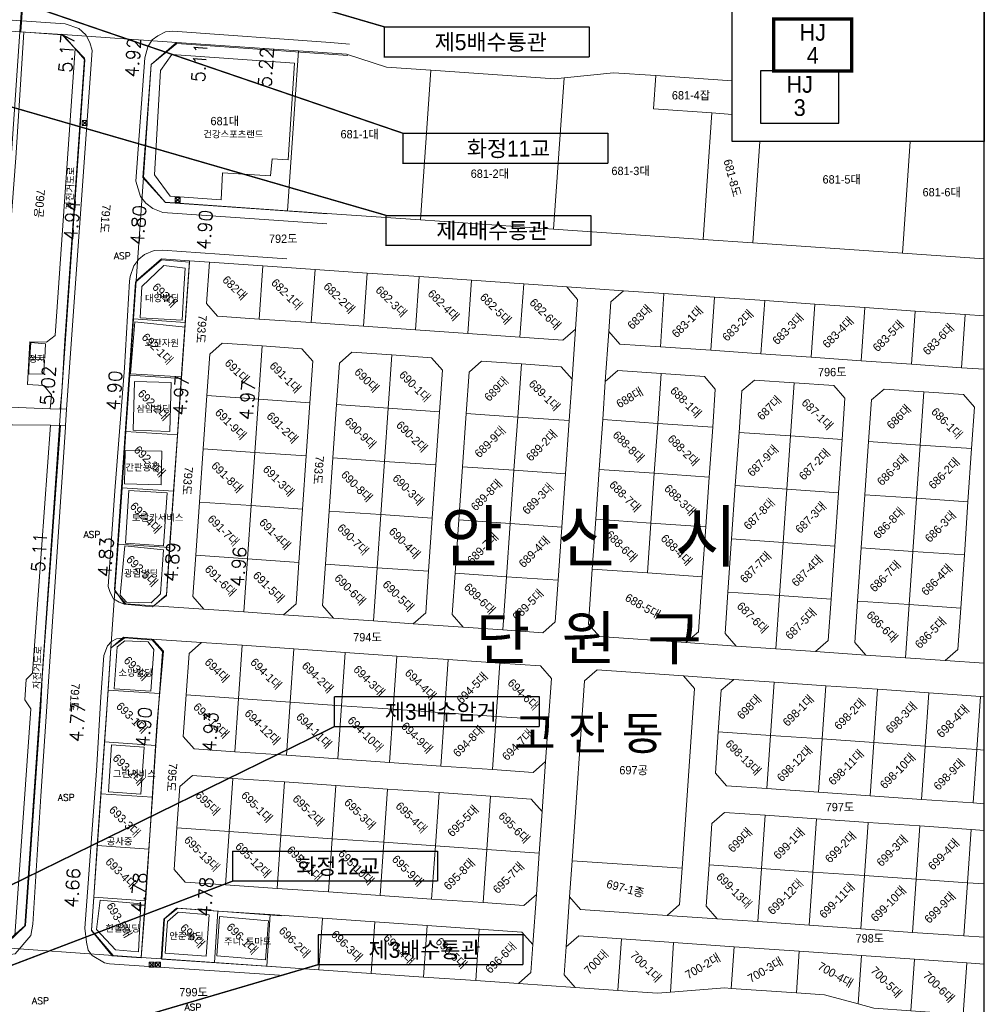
# Model space of a CAD drawing. Header units: metres. Extents: x 183400 to 184400, y 422200 to 427800.
# Tile 50 of 221: x 184110 to 184400, y 423451 to 423746. Entities that reach past the tile are written whole.
import ezdxf
from ezdxf.enums import TextEntityAlignment as Align

# ---------------------------------------------------------------- set-up
doc = ezdxf.new("R2010")
doc.units = ezdxf.units.M
for name, color, linetype in [('BB', 7, 'Continuous'), ('구조물명칭_작업', 5, 'Continuous'), ('도면리-t', 252, 'Continuous'), ('일람표', 7, 'Continuous'), ('횡단타점', 11, 'Continuous')]:
    doc.layers.add(name, color=color, linetype=linetype)
for name, color, linetype, lineweight in [('지번', 252, 'Continuous', 5), ('지적', 252, 'Continuous', 5), ('현황도', 7, 'Continuous', 5), ('현황선', 7, 'Continuous', 5)]:
    doc.layers.add(name, color=color, linetype=linetype, lineweight=lineweight)
doc.layers.get('BB').off()
doc.styles.add('CGS', font='Dotum.ttf')
doc.styles.add('GHS', font='ROMANS', dxfattribs={"bigfont": 'GHS'})
doc.styles.add('gwang', font='romans.shx', dxfattribs={"bigfont": ' WHGTXT.SHX'})
doc.styles.add('UPM', font='Gulim.ttf')
doc.styles.add('돋움', font='Dotum.ttf')
doc.styles.add('평면도1(프)$0$굴림', font='Gulim.ttf')

# ---------------------------------------------------------------- blocks, each defined once
blk = doc.blocks.new('BB')
at = {"layer": '현황선'}
for points in [[(-0.75, 0.75), (-0.75, -0.75), (0.75, -0.75), (0.75, 0.75), (-0.75, 0.75), (0.75, -0.75)], [(-0.75, -0.75), (0.75, 0.75)]]:
    blk.add_lwpolyline(points, dxfattribs=at)
at = {"layer": '현황선', "style": 'GHS'}
blk.add_text('분 전 함', height=0.228, dxfattribs=at).set_placement((-0.62, -0.13))

msp = doc.modelspace()

# ---------------------------------------------------------------- linework, layer by layer
at = {"layer": '구조물명칭_작업', "ltscale": 20, "const_width": 0.4}
for points in [[(184219.94, 423744.18), (184109.62, 423776.4)], [(184225.55, 423712.26), (184111.39, 423751.25)], [(184220.43, 423687.65), (184106.1, 423720.72)], [(184204.96, 423534.31), (184089.31, 423477.67)], [(184174.4, 423487.96), (184090.93, 423456.18)], [(184200.08, 423462.92), (184084.69, 423429.03)]]:
    msp.add_lwpolyline(points, dxfattribs=at)
at = {"layer": '구조물명칭_작업', "linetype": 'Continuous'}
for points in [[(184281.41, 423735.18, 0.4, 0.4, 0), (184219.94, 423735.18, 0.4, 0.4, 0), (184219.94, 423744.18, 0, 0, 0)], [(184287.02, 423703.26, 0.4, 0.4, 0), (184225.55, 423703.26, 0.4, 0.4, 0), (184225.55, 423712.26, 0, 0, 0)], [(184281.9, 423678.65, 0.4, 0.4, 0), (184220.43, 423678.65, 0.4, 0.4, 0), (184220.43, 423687.65, 0, 0, 0)], [(184266.43, 423534.31, 0.4, 0.4, 0), (184204.96, 423534.31, 0.4, 0.4, 0), (184204.96, 423543.31, 0, 0, 0)], [(184235.87, 423487.96, 0.4, 0.4, 0), (184174.4, 423487.96, 0.4, 0.4, 0), (184174.4, 423496.96, 0, 0, 0)], [(184261.54, 423462.92, 0.4, 0.4, 0), (184200.08, 423462.92, 0.4, 0.4, 0), (184200.08, 423471.92, 0, 0, 0)]]:
    msp.add_lwpolyline(points, format="xyseb", dxfattribs=at)
for points in [[(184219.94, 423744.18), (184281.41, 423744.18), (184281.41, 423735.18)], [(184225.55, 423712.26), (184287.02, 423712.26), (184287.02, 423703.26)], [(184220.43, 423687.65), (184281.9, 423687.65), (184281.9, 423678.65)], [(184204.96, 423543.31), (184266.43, 423543.31), (184266.43, 423534.31)], [(184174.4, 423496.96), (184235.87, 423496.96), (184235.87, 423487.96)], [(184200.08, 423471.92), (184261.54, 423471.92), (184261.54, 423462.92)]]:
    msp.add_lwpolyline(points, dxfattribs=at)
at = {"layer": '일람표'}
for points in [[(183800, 423400), (184400, 423400), (184400, 423800), (183800, 423800)], [(184400, 423709.79), (184324.37, 423709.79), (184324.37, 423800), (184400, 423800)]]:
    msp.add_lwpolyline(points, close=True, dxfattribs=at)
at = {"layer": '일람표', "linetype": 'Continuous', "const_width": 1, "flags": 128}
msp.add_lwpolyline([(184336.78, 423730.96), (184360.22, 423730.96), (184360.22, 423746.59), (184336.78, 423746.59)], close=True, dxfattribs=at)
at = {"layer": '일람표', "linetype": 'Continuous', "flags": 128}
msp.add_lwpolyline([(184332.87, 423715.34), (184356.31, 423715.34), (184356.31, 423730.96), (184332.87, 423730.96)], close=True, dxfattribs=at)
at = {"layer": '지적', "linetype": 'Continuous'}
for points in [[(184094.22, 423868.64), (184030.49, 422946.88), (184055.43, 422945.15), (184089.9, 423443.97), (184091.63, 423468.92), (184110.57, 423742.74), (184112.64, 423772.67), (184119.18, 423867.3), (184094.22, 423868.64)], [(184140.65, 423773.74), (184121.13, 423772.08), (184112.64, 423772.67), (184110.57, 423742.74), (184123.46, 423741.86), (184157.52, 423739.5), (184194.21, 423736.96), (184208.52, 423735.97), (184220.56, 423732.13), (184233.91, 423731.21), (184271.09, 423728.64), (184273.85, 423728.92), (184288.66, 423730.43), (184301.41, 423729.55), (184324.37, 423727.96)], [(184110.57, 423742.74), (184091.63, 423468.92), (184104.51, 423468.02), (184112.06, 423474.59), (184130.03, 423734.31), (184123.46, 423741.86), (184110.57, 423742.74)], [(184123.46, 423741.86), (184130.03, 423734.31), (184112.06, 423474.59), (184104.51, 423468.02), (184138.56, 423465.66), (184132, 423473.2), (184132.69, 423483.1), (184133.76, 423498.64), (184134.84, 423514.19), (184135.91, 423529.73), (184136.99, 423545.27), (184137.86, 423557.88), (184139.04, 423574.91), (184140.02, 423589.07), (184141.19, 423605.96), (184142.35, 423622.85), (184143.52, 423639.74), (184144.69, 423656.63), (184145.48, 423668.06), (184147.63, 423699.12), (184149.97, 423732.93), (184157.52, 423739.5), (184123.46, 423741.86)], [(184157.52, 423739.5), (184149.97, 423732.93), (184147.63, 423699.12), (184154.19, 423691.58), (184190.89, 423689.04), (184194.21, 423736.96), (184157.52, 423739.5)], [(184194.21, 423736.96), (184190.89, 423689.04), (184230.8, 423686.27), (184233.91, 423731.21), (184220.56, 423732.13), (184208.52, 423735.97), (184194.21, 423736.96)], [(184233.91, 423731.21), (184230.8, 423686.27), (184270.7, 423683.51), (184273.85, 423728.92), (184271.09, 423728.64), (184233.91, 423731.21)], [(184288.66, 423730.43), (184273.85, 423728.92), (184270.7, 423683.51), (184315.58, 423680.4), (184318.2, 423718.36), (184300.74, 423719.57), (184301.41, 423729.55), (184288.66, 423730.43)], [(184301.41, 423729.55), (184300.74, 423719.57), (184318.2, 423718.36), (184324.37, 423717.93)], [(184324.37, 423727.96), (184301.41, 423729.55)], [(184318.2, 423718.36), (184315.58, 423680.4), (184330.55, 423679.37), (184332.65, 423709.79)], [(184324.37, 423717.93), (184318.2, 423718.36)], [(184332.65, 423709.79), (184330.55, 423679.37), (184375.44, 423676.26), (184377.77, 423709.79)], [(184377.77, 423709.79), (184375.44, 423676.26), (184400, 423674.56)], [(184147.63, 423699.12), (184145.48, 423668.06), (184153.02, 423674.63), (184161.43, 423674.05), (184167.42, 423673.63), (184183.42, 423672.52), (184199.14, 423671.43), (184214.75, 423670.35), (184230.41, 423669.27), (184246.08, 423668.18), (184261.75, 423667.09), (184274.65, 423666.2), (184291.68, 423665.02), (184303.79, 423664.18), (184319.03, 423663.12), (184334.08, 423662.08), (184349.13, 423661.04), (184364.18, 423660), (184379.24, 423658.95), (184394.29, 423657.91), (184400, 423657.52)], [(184400, 423674.56), (184375.44, 423676.26), (184330.55, 423679.37), (184315.58, 423680.4), (184270.7, 423683.51), (184230.8, 423686.27), (184190.89, 423689.04), (184154.19, 423691.58), (184147.63, 423699.12)], [(184153.02, 423674.63), (184145.48, 423668.06), (184144.69, 423656.63), (184160.15, 423655.56), (184161.43, 423674.05), (184153.02, 423674.63)], [(184161.43, 423674.05), (184160.15, 423655.56), (184158.98, 423638.67), (184157.82, 423621.78), (184156.65, 423604.89), (184155.48, 423588), (184154.5, 423573.84), (184150.73, 423570.56), (184165.76, 423569.52), (184162.48, 423573.29), (184163.34, 423585.71), (184164.45, 423601.67), (184165.55, 423617.63), (184166.66, 423633.59), (184167.52, 423646.02), (184171.29, 423649.3), (184183.23, 423648.48), (184195.18, 423647.65), (184198.46, 423643.88), (184197.6, 423631.45), (184196.5, 423615.49), (184195.4, 423599.53), (184194.29, 423583.57), (184193.43, 423571.14), (184189.66, 423567.86), (184204.69, 423566.82), (184201.41, 423570.59), (184202.27, 423583.02), (184203.37, 423598.97), (184204.48, 423614.92), (184205.58, 423630.89), (184206.44, 423643.33), (184210.21, 423646.61), (184222.14, 423645.79), (184234.08, 423644.96), (184237.36, 423641.19), (184236.5, 423628.76), (184235.4, 423612.8), (184234.3, 423596.85), (184233.2, 423580.88), (184232.34, 423568.45), (184228.57, 423565.17), (184243.6, 423564.13), (184240.32, 423567.9), (184241.18, 423580.32), (184242.28, 423596.29), (184243.38, 423612.25), (184244.48, 423628.21), (184245.34, 423640.64), (184249.11, 423643.92), (184261.05, 423643.09), (184272.99, 423642.26), (184276.27, 423638.49), (184277.31, 423653.52), (184273.54, 423650.24), (184260.64, 423651.13), (184244.97, 423652.22), (184229.31, 423653.3), (184213.64, 423654.39), (184197.98, 423655.47), (184182.32, 423656.56), (184169.84, 423657.42), (184166.55, 423661.19), (184167.42, 423673.63), (184161.43, 423674.05)], [(184167.42, 423673.63), (184166.55, 423661.19), (184169.84, 423657.42), (184182.32, 423656.56), (184183.42, 423672.52), (184167.42, 423673.63)], [(184183.42, 423672.52), (184182.32, 423656.56), (184197.98, 423655.47), (184199.14, 423671.43), (184183.42, 423672.52)], [(184199.14, 423671.43), (184197.98, 423655.47), (184213.64, 423654.39), (184214.75, 423670.35), (184199.14, 423671.43)], [(184214.75, 423670.35), (184213.64, 423654.39), (184229.31, 423653.3), (184230.41, 423669.27), (184214.75, 423670.35)], [(184230.41, 423669.27), (184229.31, 423653.3), (184244.97, 423652.22), (184246.08, 423668.18), (184230.41, 423669.27)], [(184274.65, 423666.2), (184277.93, 423662.43), (184277.31, 423653.52), (184276.27, 423638.49), (184275.41, 423626.07), (184274.3, 423610.11), (184273.2, 423594.15), (184272.09, 423578.19), (184271.23, 423565.76), (184267.46, 423562.48), (184255.53, 423563.31), (184243.6, 423564.13), (184228.57, 423565.17), (184216.63, 423566), (184204.69, 423566.82), (184189.66, 423567.86), (184177.72, 423568.69), (184165.76, 423569.52), (184150.73, 423570.56), (184142.32, 423571.14), (184139.04, 423574.91), (184137.86, 423557.88), (184141.63, 423561.17), (184150.04, 423560.58), (184165.07, 423559.54), (184177.26, 423558.7), (184192.72, 423557.63), (184208.19, 423556.56), (184223.65, 423555.48), (184239.11, 423554.41), (184254.58, 423553.34), (184266.77, 423552.5), (184270.05, 423548.73), (184269.19, 423536.29), (184268.32, 423523.84), (184267.28, 423508.81), (184266.42, 423496.38), (184265.55, 423483.94), (184264.51, 423468.91), (184263.93, 423460.51), (184260.16, 423457.23), (184277.19, 423456.05), (184273.91, 423459.82), (184274.49, 423468.22), (184275.53, 423483.25), (184276.28, 423494.09), (184280.03, 423548.04), (184283.8, 423551.32), (184309.76, 423549.52), (184324.79, 423548.48), (184336.97, 423547.64), (184352.43, 423546.57), (184367.89, 423545.5), (184383.36, 423544.43), (184398.82, 423543.35), (184400, 423543.27)], [(184246.08, 423668.18), (184244.97, 423652.22), (184260.64, 423651.13), (184261.75, 423667.09), (184246.08, 423668.18)], [(184261.75, 423667.09), (184260.64, 423651.13), (184273.54, 423650.24), (184277.31, 423653.52), (184277.93, 423662.43), (184274.65, 423666.2), (184261.75, 423667.09)], [(184400, 423553.3), (184388.28, 423554.11), (184376.35, 423554.94), (184364.4, 423555.77), (184349.37, 423556.81), (184337.43, 423557.64), (184325.48, 423558.46), (184310.45, 423559.5), (184284.49, 423561.3), (184281.21, 423565.07), (184282.35, 423581.55), (184283.39, 423596.49), (184284.42, 423611.44), (184285.46, 423626.39), (184286.25, 423637.8), (184287.29, 423652.83), (184287.91, 423661.74), (184291.68, 423665.02), (184274.65, 423666.2)], [(184291.68, 423665.02), (184287.91, 423661.74), (184287.29, 423652.83), (184290.57, 423649.06), (184302.84, 423648.21), (184303.79, 423664.18), (184291.68, 423665.02)], [(184303.79, 423664.18), (184302.84, 423648.21), (184317.92, 423647.17), (184319.03, 423663.12), (184303.79, 423664.18)], [(184319.03, 423663.12), (184317.92, 423647.17), (184332.97, 423646.13), (184334.08, 423662.08), (184319.03, 423663.12)], [(184334.08, 423662.08), (184332.97, 423646.13), (184348.02, 423645.09), (184349.13, 423661.04), (184334.08, 423662.08)], [(184349.13, 423661.04), (184348.02, 423645.09), (184363.08, 423644.04), (184364.18, 423660), (184349.13, 423661.04)], [(184364.18, 423660), (184363.08, 423644.04), (184378.13, 423643), (184379.24, 423658.95), (184364.18, 423660)], [(184379.24, 423658.95), (184378.13, 423643), (184393.19, 423641.96), (184394.29, 423657.91), (184379.24, 423658.95)], [(184394.29, 423657.91), (184393.19, 423641.96), (184400, 423641.49)], [(184400, 423657.52), (184394.29, 423657.91)], [(184144.69, 423656.63), (184143.52, 423639.74), (184158.98, 423638.67), (184160.15, 423655.56), (184144.69, 423656.63)], [(184400, 423641.49), (184393.19, 423641.96), (184378.13, 423643), (184363.08, 423644.04), (184348.02, 423645.09), (184332.97, 423646.13), (184317.92, 423647.17), (184302.84, 423648.21), (184290.57, 423649.06), (184287.29, 423652.83), (184286.25, 423637.8), (184290.02, 423641.08), (184303, 423640.19), (184315.98, 423639.29), (184319.26, 423635.52), (184318.47, 423624.1), (184317.43, 423609.16), (184316.4, 423594.21), (184315.36, 423579.27), (184314.22, 423562.78), (184310.45, 423559.5), (184325.48, 423558.46), (184322.2, 423562.23), (184323.06, 423574.66), (184324.17, 423590.62), (184325.27, 423606.58), (184326.38, 423622.53), (184327.24, 423634.97), (184331.01, 423638.25), (184342.94, 423637.42), (184354.88, 423636.59), (184358.16, 423632.82), (184357.3, 423620.4), (184356.2, 423604.44), (184355.1, 423588.47), (184354, 423572.52), (184353.14, 423560.09), (184349.37, 423556.81), (184364.4, 423555.77), (184361.12, 423559.54), (184361.98, 423571.96), (184363.08, 423587.92), (184364.18, 423603.87), (184365.28, 423619.84), (184366.14, 423632.27), (184369.91, 423635.55), (184381.84, 423634.73), (184393.78, 423633.9), (184397.06, 423630.13), (184396.2, 423617.7), (184395.1, 423601.74), (184394.01, 423585.78), (184392.91, 423569.82), (184392.05, 423557.39), (184388.28, 423554.11), (184400, 423553.3)], [(184171.29, 423649.3), (184167.52, 423646.02), (184166.66, 423633.59), (184182.13, 423632.52), (184183.23, 423648.48), (184171.29, 423649.3)], [(184183.23, 423648.48), (184182.13, 423632.52), (184197.6, 423631.45), (184198.46, 423643.88), (184195.18, 423647.65), (184183.23, 423648.48)], [(184210.21, 423646.61), (184206.44, 423643.33), (184205.58, 423630.89), (184221.04, 423629.83), (184222.14, 423645.79), (184210.21, 423646.61)], [(184222.14, 423645.79), (184221.04, 423629.83), (184236.5, 423628.76), (184237.36, 423641.19), (184234.08, 423644.96), (184222.14, 423645.79)], [(184249.11, 423643.92), (184245.34, 423640.64), (184244.48, 423628.21), (184259.95, 423627.14), (184261.05, 423643.09), (184249.11, 423643.92)], [(184261.05, 423643.09), (184259.95, 423627.14), (184275.41, 423626.07), (184276.27, 423638.49), (184272.99, 423642.26), (184261.05, 423643.09)], [(184143.52, 423639.74), (184142.35, 423622.85), (184157.82, 423621.78), (184158.98, 423638.67), (184143.52, 423639.74)], [(184290.02, 423641.08), (184286.25, 423637.8), (184285.46, 423626.39), (184301.97, 423625.24), (184303, 423640.19), (184290.02, 423641.08)], [(184303, 423640.19), (184301.97, 423625.24), (184318.47, 423624.1), (184319.26, 423635.52), (184315.98, 423639.29), (184303, 423640.19)], [(184331.01, 423638.25), (184327.24, 423634.97), (184326.38, 423622.53), (184341.84, 423621.47), (184342.94, 423637.42), (184331.01, 423638.25)], [(184342.94, 423637.42), (184341.84, 423621.47), (184357.3, 423620.4), (184358.16, 423632.82), (184354.88, 423636.59), (184342.94, 423637.42)], [(184166.66, 423633.59), (184165.55, 423617.63), (184181.03, 423616.56), (184182.13, 423632.52), (184166.66, 423633.59)], [(184369.91, 423635.55), (184366.14, 423632.27), (184365.28, 423619.84), (184380.74, 423618.77), (184381.84, 423634.73), (184369.91, 423635.55)], [(184381.84, 423634.73), (184380.74, 423618.77), (184396.2, 423617.7), (184397.06, 423630.13), (184393.78, 423633.9), (184381.84, 423634.73)], [(184182.13, 423632.52), (184181.03, 423616.56), (184196.5, 423615.49), (184197.6, 423631.45), (184182.13, 423632.52)], [(184205.58, 423630.89), (184204.48, 423614.92), (184219.94, 423613.87), (184221.04, 423629.83), (184205.58, 423630.89)], [(184221.04, 423629.83), (184219.94, 423613.87), (184235.4, 423612.8), (184236.5, 423628.76), (184221.04, 423629.83)], [(184244.48, 423628.21), (184243.38, 423612.25), (184258.84, 423611.18), (184259.95, 423627.14), (184244.48, 423628.21)], [(184259.95, 423627.14), (184258.84, 423611.18), (184274.3, 423610.11), (184275.41, 423626.07), (184259.95, 423627.14)], [(184285.46, 423626.39), (184284.42, 423611.44), (184300.93, 423610.3), (184301.97, 423625.24), (184285.46, 423626.39)], [(184301.97, 423625.24), (184300.93, 423610.3), (184317.43, 423609.16), (184318.47, 423624.1), (184301.97, 423625.24)], [(184142.35, 423622.85), (184141.19, 423605.96), (184156.65, 423604.89), (184157.82, 423621.78), (184142.35, 423622.85)], [(184326.38, 423622.53), (184325.27, 423606.58), (184340.74, 423605.5), (184341.84, 423621.47), (184326.38, 423622.53)], [(184341.84, 423621.47), (184340.74, 423605.5), (184356.2, 423604.44), (184357.3, 423620.4), (184341.84, 423621.47)], [(184365.28, 423619.84), (184364.18, 423603.87), (184379.64, 423602.81), (184380.74, 423618.77), (184365.28, 423619.84)], [(184380.74, 423618.77), (184379.64, 423602.81), (184395.1, 423601.74), (184396.2, 423617.7), (184380.74, 423618.77)], [(184165.55, 423617.63), (184164.45, 423601.67), (184179.92, 423600.6), (184181.03, 423616.56), (184165.55, 423617.63)], [(184181.03, 423616.56), (184179.92, 423600.6), (184195.4, 423599.53), (184196.5, 423615.49), (184181.03, 423616.56)], [(184204.48, 423614.92), (184203.37, 423598.97), (184218.84, 423597.9), (184219.94, 423613.87), (184204.48, 423614.92)], [(184219.94, 423613.87), (184218.84, 423597.9), (184234.3, 423596.85), (184235.4, 423612.8), (184219.94, 423613.87)], [(184243.38, 423612.25), (184242.28, 423596.29), (184257.74, 423595.22), (184258.84, 423611.18), (184243.38, 423612.25)], [(184258.84, 423611.18), (184257.74, 423595.22), (184273.2, 423594.15), (184274.3, 423610.11), (184258.84, 423611.18)], [(184284.42, 423611.44), (184283.39, 423596.49), (184299.9, 423595.35), (184300.93, 423610.3), (184284.42, 423611.44)], [(184300.93, 423610.3), (184299.9, 423595.35), (184316.4, 423594.21), (184317.43, 423609.16), (184300.93, 423610.3)], [(184141.19, 423605.96), (184140.02, 423589.07), (184155.48, 423588), (184156.65, 423604.89), (184141.19, 423605.96)], [(184325.27, 423606.58), (184324.17, 423590.62), (184339.63, 423589.55), (184340.74, 423605.5), (184325.27, 423606.58)], [(184340.74, 423605.5), (184339.63, 423589.55), (184355.1, 423588.47), (184356.2, 423604.44), (184340.74, 423605.5)], [(184364.18, 423603.87), (184363.08, 423587.92), (184378.54, 423586.85), (184379.64, 423602.81), (184364.18, 423603.87)], [(184164.45, 423601.67), (184163.34, 423585.71), (184178.82, 423584.64), (184179.92, 423600.6), (184164.45, 423601.67)], [(184379.64, 423602.81), (184378.54, 423586.85), (184394.01, 423585.78), (184395.1, 423601.74), (184379.64, 423602.81)], [(184179.92, 423600.6), (184178.82, 423584.64), (184194.29, 423583.57), (184195.4, 423599.53), (184179.92, 423600.6)], [(184203.37, 423598.97), (184202.27, 423583.02), (184217.74, 423581.95), (184218.84, 423597.9), (184203.37, 423598.97)], [(184218.84, 423597.9), (184217.74, 423581.95), (184233.2, 423580.88), (184234.3, 423596.85), (184218.84, 423597.9)], [(184242.28, 423596.29), (184241.18, 423580.32), (184256.63, 423579.26), (184257.74, 423595.22), (184242.28, 423596.29)], [(184257.74, 423595.22), (184256.63, 423579.26), (184272.09, 423578.19), (184273.2, 423594.15), (184257.74, 423595.22)], [(184283.39, 423596.49), (184282.35, 423581.55), (184298.86, 423580.41), (184299.9, 423595.35), (184283.39, 423596.49)], [(184299.9, 423595.35), (184298.86, 423580.41), (184315.36, 423579.27), (184316.4, 423594.21), (184299.9, 423595.35)], [(184140.02, 423589.07), (184139.04, 423574.91), (184142.32, 423571.14), (184150.73, 423570.56), (184154.5, 423573.84), (184155.48, 423588), (184140.02, 423589.07)], [(184324.17, 423590.62), (184323.06, 423574.66), (184338.53, 423573.59), (184339.63, 423589.55), (184324.17, 423590.62)], [(184339.63, 423589.55), (184338.53, 423573.59), (184354, 423572.52), (184355.1, 423588.47), (184339.63, 423589.55)], [(184363.08, 423587.92), (184361.98, 423571.96), (184377.44, 423570.89), (184378.54, 423586.85), (184363.08, 423587.92)], [(184378.54, 423586.85), (184377.44, 423570.89), (184392.91, 423569.82), (184394.01, 423585.78), (184378.54, 423586.85)], [(184163.34, 423585.71), (184162.48, 423573.29), (184165.76, 423569.52), (184177.72, 423568.69), (184178.82, 423584.64), (184163.34, 423585.71)], [(184178.82, 423584.64), (184177.72, 423568.69), (184189.66, 423567.86), (184193.43, 423571.14), (184194.29, 423583.57), (184178.82, 423584.64)], [(184202.27, 423583.02), (184201.41, 423570.59), (184204.69, 423566.82), (184216.63, 423566), (184217.74, 423581.95), (184202.27, 423583.02)], [(184217.74, 423581.95), (184216.63, 423566), (184228.57, 423565.17), (184232.34, 423568.45), (184233.2, 423580.88), (184217.74, 423581.95)], [(184241.18, 423580.32), (184240.32, 423567.9), (184243.6, 423564.13), (184255.53, 423563.31), (184256.63, 423579.26), (184241.18, 423580.32)], [(184282.35, 423581.55), (184281.21, 423565.07), (184284.49, 423561.3), (184310.45, 423559.5), (184314.22, 423562.78), (184315.36, 423579.27), (184298.86, 423580.41), (184282.35, 423581.55)], [(184256.63, 423579.26), (184255.53, 423563.31), (184267.46, 423562.48), (184271.23, 423565.76), (184272.09, 423578.19), (184256.63, 423579.26)], [(184323.06, 423574.66), (184322.2, 423562.23), (184325.48, 423558.46), (184337.43, 423557.64), (184338.53, 423573.59), (184323.06, 423574.66)], [(184338.53, 423573.59), (184337.43, 423557.64), (184349.37, 423556.81), (184353.14, 423560.09), (184354, 423572.52), (184338.53, 423573.59)], [(184361.98, 423571.96), (184361.12, 423559.54), (184364.4, 423555.77), (184376.35, 423554.94), (184377.44, 423570.89), (184361.98, 423571.96)], [(184377.44, 423570.89), (184376.35, 423554.94), (184388.28, 423554.11), (184392.05, 423557.39), (184392.91, 423569.82), (184377.44, 423570.89)], [(184141.63, 423561.17), (184137.86, 423557.88), (184136.99, 423545.27), (184152.45, 423544.2), (184153.32, 423556.81), (184150.04, 423560.58), (184141.63, 423561.17)], [(184150.04, 423560.58), (184153.32, 423556.81), (184152.45, 423544.2), (184151.37, 423528.66), (184150.3, 423513.12), (184149.22, 423497.58), (184148.14, 423482.03), (184146.97, 423465.08), (184152.96, 423464.66), (184153.78, 423476.57), (184157.55, 423479.85), (184169.98, 423478.99), (184185.68, 423477.9), (184201.37, 423476.82), (184217.05, 423475.74), (184232.74, 423474.65), (184248.42, 423473.57), (184261.23, 423472.68), (184264.51, 423468.91), (184265.55, 423483.94), (184261.78, 423480.66), (184249.6, 423481.5), (184234.13, 423482.57), (184218.66, 423483.64), (184203.2, 423484.71), (184187.74, 423485.78), (184172.28, 423486.85), (184160.1, 423487.69), (184156.81, 423491.46), (184157.68, 423503.9), (184158.54, 423516.34), (184162.31, 423519.62), (184174.49, 423518.78), (184189.95, 423517.71), (184205.41, 423516.64), (184220.86, 423515.57), (184236.34, 423514.5), (184251.8, 423513.43), (184264, 423512.58), (184267.28, 423508.81), (184268.32, 423523.84), (184264.55, 423520.56), (184252.37, 423521.4), (184236.91, 423522.47), (184221.44, 423523.54), (184205.98, 423524.61), (184190.52, 423525.69), (184175.05, 423526.76), (184162.86, 423527.6), (184159.58, 423531.37), (184160.44, 423543.81), (184161.3, 423556.26), (184165.07, 423559.54), (184150.04, 423560.58)], [(184165.07, 423559.54), (184161.3, 423556.26), (184160.44, 423543.81), (184176.16, 423542.72), (184177.26, 423558.7), (184165.07, 423559.54)], [(184177.26, 423558.7), (184176.16, 423542.72), (184191.62, 423541.65), (184192.72, 423557.63), (184177.26, 423558.7)], [(184192.72, 423557.63), (184191.62, 423541.65), (184207.09, 423540.58), (184208.19, 423556.56), (184192.72, 423557.63)], [(184208.19, 423556.56), (184207.09, 423540.58), (184222.55, 423539.52), (184223.65, 423555.48), (184208.19, 423556.56)], [(184223.65, 423555.48), (184222.55, 423539.52), (184238.02, 423538.45), (184239.11, 423554.41), (184223.65, 423555.48)], [(184239.11, 423554.41), (184238.02, 423538.45), (184253.48, 423537.38), (184254.58, 423553.34), (184239.11, 423554.41)], [(184254.58, 423553.34), (184253.48, 423537.38), (184269.19, 423536.29), (184270.05, 423548.73), (184266.77, 423552.5), (184254.58, 423553.34)], [(184283.8, 423551.32), (184280.03, 423548.04), (184276.28, 423494.09), (184309.31, 423491.8), (184313.04, 423545.75), (184309.76, 423549.52), (184283.8, 423551.32)], [(184309.76, 423549.52), (184313.04, 423545.75), (184309.31, 423491.8), (184308.56, 423480.96), (184304.79, 423477.68), (184319.82, 423476.64), (184316.54, 423480.41), (184317.4, 423492.85), (184318.26, 423505.28), (184322.03, 423508.56), (184334.21, 423507.72), (184349.68, 423506.65), (184365.14, 423505.58), (184380.6, 423504.5), (184396.07, 423503.43), (184400, 423503.16)], [(184400, 423511.18), (184396.61, 423511.41), (184381.15, 423512.48), (184365.69, 423513.56), (184350.22, 423514.63), (184334.76, 423515.7), (184322.58, 423516.54), (184319.3, 423520.31), (184320.16, 423532.76), (184321.02, 423545.2), (184324.79, 423548.48), (184309.76, 423549.52)], [(184324.79, 423548.48), (184321.02, 423545.2), (184320.16, 423532.76), (184335.87, 423531.66), (184336.97, 423547.64), (184324.79, 423548.48)], [(184336.97, 423547.64), (184335.87, 423531.66), (184351.33, 423530.59), (184352.43, 423546.57), (184336.97, 423547.64)], [(184136.99, 423545.27), (184135.91, 423529.73), (184151.37, 423528.66), (184152.45, 423544.2), (184136.99, 423545.27)], [(184352.43, 423546.57), (184351.33, 423530.59), (184366.79, 423529.53), (184367.89, 423545.5), (184352.43, 423546.57)], [(184367.89, 423545.5), (184366.79, 423529.53), (184382.25, 423528.46), (184383.36, 423544.43), (184367.89, 423545.5)], [(184160.44, 423543.81), (184159.58, 423531.37), (184162.86, 423527.6), (184175.05, 423526.76), (184176.16, 423542.72), (184160.44, 423543.81)], [(184176.16, 423542.72), (184175.05, 423526.76), (184190.52, 423525.69), (184191.62, 423541.65), (184176.16, 423542.72)], [(184383.36, 423544.43), (184382.25, 423528.46), (184397.71, 423527.39), (184398.82, 423543.35), (184383.36, 423544.43)], [(184398.82, 423543.35), (184397.71, 423527.39), (184400, 423527.23)], [(184400, 423543.27), (184398.82, 423543.35)], [(184191.62, 423541.65), (184190.52, 423525.69), (184205.98, 423524.61), (184207.09, 423540.58), (184191.62, 423541.65)], [(184207.09, 423540.58), (184205.98, 423524.61), (184221.44, 423523.54), (184222.55, 423539.52), (184207.09, 423540.58)], [(184222.55, 423539.52), (184221.44, 423523.54), (184236.91, 423522.47), (184238.02, 423538.45), (184222.55, 423539.52)], [(184238.02, 423538.45), (184236.91, 423522.47), (184252.37, 423521.4), (184253.48, 423537.38), (184238.02, 423538.45)], [(184253.48, 423537.38), (184252.37, 423521.4), (184264.55, 423520.56), (184268.32, 423523.84), (184269.19, 423536.29), (184253.48, 423537.38)], [(184320.16, 423532.76), (184319.3, 423520.31), (184322.58, 423516.54), (184334.76, 423515.7), (184335.87, 423531.66), (184320.16, 423532.76)], [(184335.87, 423531.66), (184334.76, 423515.7), (184350.22, 423514.63), (184351.33, 423530.59), (184335.87, 423531.66)], [(184351.33, 423530.59), (184350.22, 423514.63), (184365.69, 423513.56), (184366.79, 423529.53), (184351.33, 423530.59)], [(184135.91, 423529.73), (184134.84, 423514.19), (184150.3, 423513.12), (184151.37, 423528.66), (184135.91, 423529.73)], [(184366.79, 423529.53), (184365.69, 423513.56), (184381.15, 423512.48), (184382.25, 423528.46), (184366.79, 423529.53)], [(184382.25, 423528.46), (184381.15, 423512.48), (184396.61, 423511.41), (184397.71, 423527.39), (184382.25, 423528.46)], [(184397.71, 423527.39), (184396.61, 423511.41), (184400, 423511.18)], [(184400, 423527.23), (184397.71, 423527.39)], [(184162.31, 423519.62), (184158.54, 423516.34), (184157.68, 423503.9), (184173.38, 423502.81), (184174.49, 423518.78), (184162.31, 423519.62)], [(184174.49, 423518.78), (184173.38, 423502.81), (184188.84, 423501.75), (184189.95, 423517.71), (184174.49, 423518.78)], [(184189.95, 423517.71), (184188.84, 423501.75), (184204.31, 423500.68), (184205.41, 423516.64), (184189.95, 423517.71)], [(184205.41, 423516.64), (184204.31, 423500.68), (184219.77, 423499.61), (184220.86, 423515.57), (184205.41, 423516.64)], [(184220.86, 423515.57), (184219.77, 423499.61), (184235.24, 423498.54), (184236.34, 423514.5), (184220.86, 423515.57)], [(184134.84, 423514.19), (184133.76, 423498.64), (184149.22, 423497.58), (184150.3, 423513.12), (184134.84, 423514.19)], [(184236.34, 423514.5), (184235.24, 423498.54), (184250.7, 423497.47), (184251.8, 423513.43), (184236.34, 423514.5)], [(184251.8, 423513.43), (184250.7, 423497.47), (184266.42, 423496.38), (184267.28, 423508.81), (184264, 423512.58), (184251.8, 423513.43)], [(184322.03, 423508.56), (184318.26, 423505.28), (184317.4, 423492.85), (184333.11, 423491.76), (184334.21, 423507.72), (184322.03, 423508.56)], [(184334.21, 423507.72), (184333.11, 423491.76), (184348.58, 423490.69), (184349.68, 423506.65), (184334.21, 423507.72)], [(184349.68, 423506.65), (184348.58, 423490.69), (184364.04, 423489.62), (184365.14, 423505.58), (184349.68, 423506.65)], [(184157.68, 423503.9), (184156.81, 423491.46), (184160.1, 423487.69), (184172.28, 423486.85), (184173.38, 423502.81), (184157.68, 423503.9)], [(184365.14, 423505.58), (184364.04, 423489.62), (184379.5, 423488.55), (184380.6, 423504.5), (184365.14, 423505.58)], [(184380.6, 423504.5), (184379.5, 423488.55), (184394.97, 423487.48), (184396.07, 423503.43), (184380.6, 423504.5)], [(184396.07, 423503.43), (184394.97, 423487.48), (184400, 423487.13)], [(184400, 423503.16), (184396.07, 423503.43)], [(184173.38, 423502.81), (184172.28, 423486.85), (184187.74, 423485.78), (184188.84, 423501.75), (184173.38, 423502.81)], [(184188.84, 423501.75), (184187.74, 423485.78), (184203.2, 423484.71), (184204.31, 423500.68), (184188.84, 423501.75)], [(184204.31, 423500.68), (184203.2, 423484.71), (184218.66, 423483.64), (184219.77, 423499.61), (184204.31, 423500.68)], [(184133.76, 423498.64), (184132.69, 423483.1), (184148.14, 423482.03), (184149.22, 423497.58), (184133.76, 423498.64)], [(184219.77, 423499.61), (184218.66, 423483.64), (184234.13, 423482.57), (184235.24, 423498.54), (184219.77, 423499.61)], [(184235.24, 423498.54), (184234.13, 423482.57), (184249.6, 423481.5), (184250.7, 423497.47), (184235.24, 423498.54)], [(184250.7, 423497.47), (184249.6, 423481.5), (184261.78, 423480.66), (184265.55, 423483.94), (184266.42, 423496.38), (184250.7, 423497.47)], [(184276.28, 423494.09), (184275.53, 423483.25), (184278.81, 423479.48), (184304.79, 423477.68), (184308.56, 423480.96), (184309.31, 423491.8), (184276.28, 423494.09)], [(184317.4, 423492.85), (184316.54, 423480.41), (184319.82, 423476.64), (184332.01, 423475.8), (184333.11, 423491.76), (184317.4, 423492.85)], [(184333.11, 423491.76), (184332.01, 423475.8), (184347.47, 423474.73), (184348.58, 423490.69), (184333.11, 423491.76)], [(184348.58, 423490.69), (184347.47, 423474.73), (184362.93, 423473.66), (184364.04, 423489.62), (184348.58, 423490.69)], [(184364.04, 423489.62), (184362.93, 423473.66), (184378.4, 423472.59), (184379.5, 423488.55), (184364.04, 423489.62)], [(184379.5, 423488.55), (184378.4, 423472.59), (184393.87, 423471.52), (184394.97, 423487.48), (184379.5, 423488.55)], [(184394.97, 423487.48), (184393.87, 423471.52), (184400, 423471.1)], [(184400, 423487.13), (184394.97, 423487.48)], [(184132.69, 423483.1), (184132, 423473.2), (184138.56, 423465.66), (184146.97, 423465.08), (184148.14, 423482.03), (184132.69, 423483.1)], [(184400, 423471.1), (184393.87, 423471.52), (184378.4, 423472.59), (184362.93, 423473.66), (184347.47, 423474.73), (184332.01, 423475.8), (184319.82, 423476.64), (184304.79, 423477.68), (184278.81, 423479.48), (184275.53, 423483.25), (184274.49, 423468.22), (184278.26, 423471.5), (184291.11, 423470.61), (184306.74, 423469.53), (184324.93, 423468.27), (184344.47, 423466.92), (184363.17, 423465.63), (184379.03, 423464.53), (184394.77, 423463.44), (184400, 423463.08)], [(184157.55, 423479.85), (184153.78, 423476.57), (184152.96, 423464.66), (184168.91, 423463.55), (184169.98, 423478.99), (184157.55, 423479.85)], [(184169.98, 423478.99), (184168.91, 423463.55), (184184.61, 423462.47), (184185.68, 423477.9), (184169.98, 423478.99)], [(184185.68, 423477.9), (184184.61, 423462.47), (184200.3, 423461.38), (184201.37, 423476.82), (184185.68, 423477.9)], [(184201.37, 423476.82), (184200.3, 423461.38), (184215.98, 423460.29), (184217.05, 423475.74), (184201.37, 423476.82)], [(184217.05, 423475.74), (184215.98, 423460.29), (184231.67, 423459.2), (184232.74, 423474.65), (184217.05, 423475.74)], [(184232.74, 423474.65), (184231.67, 423459.2), (184247.35, 423458.12), (184248.42, 423473.57), (184232.74, 423474.65)], [(184248.42, 423473.57), (184247.35, 423458.12), (184260.16, 423457.23), (184263.93, 423460.51), (184264.51, 423468.91), (184261.23, 423472.68), (184248.42, 423473.57)], [(184278.26, 423471.5), (184274.49, 423468.22), (184273.91, 423459.82), (184277.19, 423456.05), (184290.04, 423455.16), (184291.11, 423470.61), (184278.26, 423471.5)], [(184366.8, 423449.83), (184362.11, 423451.11), (184352.04, 423453.86), (184343.6, 423454.45), (184324.06, 423455.8), (184322.11, 423455.94), (184305.79, 423454.64), (184301.96, 423454.33), (184290.04, 423455.16), (184277.19, 423456.05), (184260.16, 423457.23), (184247.35, 423458.12), (184231.67, 423459.2), (184215.98, 423460.29), (184200.3, 423461.38), (184184.61, 423462.47), (184168.91, 423463.55), (184152.96, 423464.66), (184146.97, 423465.08), (184138.56, 423465.66), (184104.51, 423468.02), (184091.63, 423468.92), (184089.9, 423443.97)], [(184291.11, 423470.61), (184290.04, 423455.16), (184301.96, 423454.33), (184305.79, 423454.64), (184306.74, 423469.53), (184291.11, 423470.61)], [(184306.74, 423469.53), (184305.79, 423454.64), (184322.11, 423455.94), (184324.06, 423455.8), (184324.93, 423468.27), (184306.74, 423469.53)], [(184324.93, 423468.27), (184324.06, 423455.8), (184343.6, 423454.45), (184344.47, 423466.92), (184324.93, 423468.27)], [(184344.47, 423466.92), (184343.6, 423454.45), (184352.04, 423453.86), (184362.11, 423451.11), (184363.17, 423465.63), (184344.47, 423466.92)], [(184363.17, 423465.63), (184362.11, 423451.11), (184366.8, 423449.83), (184377.96, 423449.06), (184379.03, 423464.53), (184363.17, 423465.63)], [(184379.03, 423464.53), (184377.96, 423449.06), (184393.7, 423447.97), (184394.77, 423463.44), (184379.03, 423464.53)], [(184394.77, 423463.44), (184393.7, 423447.97), (184400, 423447.53)], [(184400, 423463.08), (184394.77, 423463.44)]]:
    msp.add_lwpolyline(points, dxfattribs=at)
at = {"layer": '현황도'}
for p, q in [((184112.74, 423772.37), (184110.83, 423742.67)), ((184110.83, 423742.67), (184060.83, 423746.09)), ((184127.18, 423737.72), (184129.98, 423734.8)), ((184129.19, 423714.58), (184130.69, 423714.58)), ((184146.66, 423656.88), (184147.16, 423666.28)), ((184159.25, 423656.22), (184159.74, 423665.62)), ((184123.09, 423634.75), (184124.02, 423650.08)), ((184144.56, 423623.17), (184144.97, 423637.79)), ((184144.97, 423637.79), (184155.97, 423637.47)), ((184155.55, 423622.85), (184155.97, 423637.47)), ((184119.62, 423629.65), (184124.57, 423629.47)), ((184124.22, 423624.57), (184124.57, 423629.47)), ((184119.63, 423624.74), (184124.22, 423624.57)), ((184144.56, 423623.17), (184155.55, 423622.85)), ((184141.95, 423607.08), (184142.17, 423617.16)), ((184142.17, 423617.16), (184153.16, 423616.92)), ((184152.95, 423606.85), (184153.16, 423616.92)), ((184141.95, 423607.08), (184152.95, 423606.85)), ((184143.28, 423605.17), (184154.75, 423604.39)), ((184142.2, 423589.34), (184153.67, 423588.56)), ((184116.87, 423540.38), (184117.25, 423548.99)), ((184147.81, 423528.17), (184138.08, 423528.81)), ((184137.16, 423514.7), (184146.89, 423514.06)), ((184109.05, 423471.5), (184112.27, 423474.6))]:
    msp.add_line(p, q, dxfattribs=at)
for points in [[(184091.66, 423466.25), (184030.34, 423470.21), (184023.96, 423472.13), (184021.32, 423476.28), (184020.21, 423482.66), (184021.3, 423495.39), (184028.61, 423598.88), (184033.18, 423664.85), (184037.35, 423722.88), (184038.74, 423743.77), (184040.92, 423747.94), (184044.89, 423750.32), (184048.47, 423750.52), (184111.05, 423746.02)], [(184111.05, 423746.02), (184124.13, 423745.09), (184128.24, 423743.74), (184130.35, 423741.75), (184131.51, 423739.51), (184132.21, 423737.14), (184124.57, 423629.47)], [(184091.83, 423468.58), (184104.79, 423467.63), (184109.05, 423471.5), (184113.81, 423539.6), (184112.04, 423542.37), (184112.45, 423548.44), (184114.34, 423550.32), (184119.69, 423624.74), (184108.27, 423624.85), (184105.19, 423630.18), (184119.62, 423629.65), (184120, 423633.81), (184117.74, 423636.58), (184112.78, 423636.89), (184113.53, 423649.73), (184118.57, 423649.58), (184121.12, 423651.61), (184127.18, 423737.72), (184123.2, 423741.83), (184110.83, 423742.67)], [(184103.36, 423627.1), (184104.06, 423636.35), (184109.36, 423704.94), (184111.75, 423742.61)], [(184202.64, 423685.09), (184153.42, 423688.48), (184150.41, 423689.68), (184148.32, 423691.29), (184146.71, 423693.27), (184145.35, 423697.91), (184148.08, 423734.92), (184148.92, 423738.18), (184150.21, 423740.31), (184151.91, 423741.52), (184154.27, 423742.68), (184156.45, 423742.85), (184203.79, 423739.46), (184209.51, 423739.01)], [(184209, 423735.64), (184157.67, 423739.24), (184149.93, 423732.87), (184147.42, 423698.97), (184154.24, 423691.46), (184202.88, 423688.1)], [(184124.02, 423650.08), (184129.98, 423734.8)], [(184170.94, 423692.32), (184155.68, 423693.41), (184150.96, 423699.8), (184152.77, 423731.11), (184156.18, 423735.89), (184193.01, 423733.27), (184191.09, 423704.27), (184186.23, 423704.61), (184185.8, 423699.5), (184171.34, 423700.37), (184170.94, 423692.32)], [(184150.33, 423570.26), (184141.92, 423571.07), (184140.31, 423571.64), (184138.67, 423572.63), (184137.6, 423574.54), (184137.06, 423576.36), (184139.08, 423605.03), (184141.89, 423641.96), (184143.43, 423667.87), (184143.63, 423669.32), (184144.77, 423672.47), (184146.27, 423674.49), (184147.96, 423675.88), (184150.85, 423677.06), (184153.34, 423677.18), (184170.41, 423676.04), (184190.66, 423674.63)], [(184161.45, 423673.59), (184153.01, 423674.34), (184145.24, 423667.62), (184138.96, 423575.47), (184141.96, 423571.06)], [(184159.74, 423665.62), (184160.12, 423671.83), (184153.77, 423672.58), (184147.16, 423666.28)], [(184150.33, 423570.26), (184154.58, 423573.58), (184161.45, 423673.59)], [(184146.66, 423656.88), (184159.25, 423656.22)], [(184160.11, 423654.14), (184145.09, 423655.68), (184143.75, 423640.14), (184159.09, 423639.18)], [(184113.5, 423645.15), (184118.01, 423644.94), (184118.25, 423649.09), (184113.78, 423649.51), (184113.5, 423645.15)], [(184113.24, 423640.1), (184117.76, 423639.99), (184117.88, 423644.28), (184113.34, 423644.51), (184113.24, 423640.1)], [(184122.62, 423629.54), (184123.09, 423634.75)], [(184124.22, 423624.57), (184124.19, 423624.15), (184116.81, 423513.46), (184114.46, 423475.03), (184113.83, 423471.69), (184109.15, 423466.19), (184103.52, 423465.36), (184091.66, 423466.25)], [(184117.25, 423548.99), (184122.69, 423624.63)], [(184142.2, 423589.34), (184143.28, 423605.17)], [(184153.67, 423588.56), (184154.75, 423604.39)], [(184142.49, 423571.62), (184140.6, 423573.68), (184142.04, 423588.49), (184153.68, 423587.3), (184152.77, 423574.13), (184149.97, 423571.38), (184142.49, 423571.62)], [(184141.96, 423571.06), (184141.96, 423571.05)], [(184188.49, 423459.72), (184144.86, 423462.69), (184137.42, 423463.19), (184135.94, 423463.45), (184132.21, 423465.7), (184131.07, 423467.21), (184130.54, 423469.62), (184130.08, 423473.86), (184133.5, 423521.01), (184134.84, 423543.28), (184135.7, 423555.67), (184136.87, 423558.54), (184138.06, 423559.88), (184139.55, 423560.65), (184142.04, 423560.93), (184150.63, 423560.26)], [(184146.96, 423465), (184138.2, 423465.56), (184132.08, 423473.19), (184136.56, 423537.79), (184137.87, 423557.89), (184142.04, 423560.93)], [(184150.7, 423557.46), (184149.04, 423559.69), (184142.06, 423560.02), (184139.73, 423558.21)], [(184146.96, 423465), (184148.39, 423482.91), (184151.68, 423534.65), (184153.65, 423556.94), (184150.63, 423560.26)], [(184138.88, 423545.64), (184139.73, 423558.21)], [(184149.85, 423544.89), (184150.7, 423557.46)], [(184138.89, 423545.64), (184149.85, 423544.89)], [(184112.27, 423474.6), (184116.87, 423540.38)], [(184137.16, 423514.7), (184138.08, 423528.81)], [(184146.89, 423514.06), (184147.81, 423528.17)], [(184137.09, 423514.72), (184137.09, 423514.72)], [(184139.23, 423467.34), (184133.57, 423473.42), (184134.65, 423482.26), (184146.89, 423481.14), (184146.15, 423466.77), (184139.23, 423467.34)], [(184153.17, 423464.52), (184153.99, 423476.62), (184157.9, 423479.85), (184189.03, 423477.58)], [(184154.16, 423466.36), (184154.81, 423475.89), (184158.01, 423478.6)], [(184158.01, 423478.6), (184167.4, 423477.88)], [(184166.45, 423465.42), (184167.4, 423477.88)], [(184184.22, 423464.39), (184185.16, 423476.07), (184170.5, 423477.39), (184169.64, 423465.54)], [(184154.16, 423466.36), (184166.45, 423465.42)], [(184184.22, 423464.39), (184169.64, 423465.54)], [(184153.17, 423464.52), (184188.84, 423462.14)]]:
    msp.add_lwpolyline(points, dxfattribs=at)

# ---------------------------------------------------------------- block references
at = {"layer": 'BB'}
for p in [(184129.94, 423715.33), (184157.85, 423692.22), (184150.13, 423462.89), (184151.97, 423462.89)]:
    msp.add_blockref('BB', p, dxfattribs=at)

# ---------------------------------------------------------------- texts
at = {"layer": '구조물명칭_작업', "linetype": 'Continuous', "style": '평면도1(프)$0$굴림'}
for s, p in [('제5배수통관', (184251.86, 423737.22)), ('화정11교', (184257.21, 423705.29)), ('제4배수통관', (184252.34, 423680.68)), ('제3배수암거', (184236.88, 423536.34)), ('화정12교', (184206.05, 423489.99)), ('제3배수통관', (184231.99, 423464.96))]:
    msp.add_text(s, height=4.8, dxfattribs=at).set_placement(p, align=Align.CENTER)
at = {"layer": '도면리-t', "style": '돋움'}
for s, height, p in [('안   산   시', 15, (184281.3, 423591.5)), ('단  원  구', 13, (184281.3, 423561)), ('고 잔 동', 10, (184281.3, 423532.48))]:
    msp.add_text(s, height=height, dxfattribs=at).set_placement(p, align=Align.MIDDLE)
at = {"layer": '일람표', "linetype": 'Continuous', "style": 'CGS'}
for p in [(184348.5, 423742.53), (184344.59, 423726.91)]:
    msp.add_text('HJ', height=5, dxfattribs=at).set_placement(p, align=Align.MIDDLE_CENTER)
for s, p in [('4', (184348.5, 423733.11)), ('3', (184344.59, 423717.48))]:
    msp.add_text(s, height=5, dxfattribs=at).set_placement(p, align=Align.CENTER)
at = {"layer": '지번', "style": 'UPM'}
for s, p in [('681-4잡', (184311.98, 423723.65)), ('681대', (184172.05, 423715.93)), ('681-1대', (184212.53, 423712)), ('681-2대', (184251.6, 423700.15)), ('681-3대', (184293.84, 423700.98)), ('681-5대', (184357.2, 423698.44)), ('681-6대', (184387.22, 423694.6)), ('792도', (184189.59, 423680.64)), ('796도', (184354.37, 423640.64)), ('794도', (184214.88, 423561.11)), ('697공', (184294.76, 423521.23)), ('797도', (184356.69, 423510.17)), ('798도', (184365.65, 423470.78)), ('799도', (184162.69, 423454.64))]:
    msp.add_text(s, height=2.5, dxfattribs=at).set_placement(p, align=Align.MIDDLE_CENTER)
for s, rotation, p in [('681-8도', 285, (184324.38, 423698.86)), ('790공', 265.0949, (184116.47, 423691.16)), ('791도', 265.0949, (184136.19, 423686.61)), ('682대', 315, (184175.03, 423665.91)), ('682-1대', 315, (184190.7, 423664)), ('692대', 315, (184154, 423663.73)), ('682-2대', 315, (184206.39, 423662.9)), ('682-3대', 315, (184222.03, 423661.83)), ('682-4대', 315, (184237.69, 423660.74)), ('682-5대', 315, (184253.36, 423659.66)), ('682-6대', 315, (184268.24, 423658.07)), ('683대', 45, (184296.52, 423657.13)), ('683-1대', 45, (184310.86, 423655.68)), ('793도', 265.0949, (184165.06, 423653.46)), ('683-2대', 45, (184326, 423654.62)), ('683-3대', 45, (184341.05, 423653.59)), ('683-4대', 45, (184356.1, 423652.55)), ('683-5대', 45, (184371.16, 423651.49)), ('683-6대', 45, (184386.21, 423650.45)), ('692-1대', 315, (184151.83, 423647.65)), ('691대', 315, (184175.73, 423640.95)), ('691-1대', 315, (184190.2, 423639.08)), ('690대', 315, (184214.64, 423638.26)), ('690-1대', 315, (184229.1, 423636.38)), ('689대', 45, (184253.55, 423635.57)), ('689-1대', 315, (184268.01, 423633.69)), ('688대', 30, (184293.55, 423632.97)), ('688-1대', 315, (184310.45, 423631.63)), ('692-2대', 315, (184150.67, 423630.76)), ('687대', 45, (184335.44, 423629.9)), ('687-1대', 315, (184349.9, 423628.02)), ('686대', 45, (184374.34, 423627.2)), ('691-9대', 315, (184173.84, 423625.07)), ('691-2대', 315, (184189.32, 423624)), ('686-1대', 315, (184388.8, 423625.32)), ('690-9대', 315, (184212.76, 423622.37)), ('690-2대', 315, (184228.22, 423621.32)), ('689-9대', 45, (184251.66, 423619.7)), ('689-2대', 45, (184267.12, 423618.62)), ('688-8대', 315, (184293.2, 423618.34)), ('688-2대', 315, (184309.7, 423617.2)), ('692-3대', 315, (184149.5, 423613.87)), ('687-9대', 45, (184333.56, 423614.03)), ('687-2대', 45, (184349.02, 423612.95)), ('686-9대', 45, (184372.46, 423611.32)), ('691-8대', 315, (184172.74, 423609.12)), ('691-3대', 315, (184188.21, 423608.04)), ('793도', 265.0949, (184200.21, 423611.22)), ('686-2대', 45, (184387.92, 423610.26)), ('793도', 265.0949, (184160.9, 423607.98)), ('690-8대', 315, (184211.66, 423606.42)), ('690-3대', 315, (184227.12, 423605.35)), ('689-8대', 45, (184250.56, 423603.74)), ('689-3대', 45, (184266.02, 423602.66)), ('688-7대', 315, (184292.16, 423603.4)), ('688-3대', 315, (184308.67, 423602.26)), ('692-4대', 315, (184148.33, 423596.98)), ('687-8대', 45, (184332.45, 423598.06)), ('687-3대', 45, (184347.92, 423597)), ('691-7대', 315, (184171.63, 423593.15)), ('686-8대', 45, (184371.36, 423595.37)), ('686-3대', 45, (184386.82, 423594.29)), ('691-4대', 315, (184187.11, 423592.09)), ('690-7대', 315, (184210.55, 423590.46)), ('690-4대', 315, (184226.02, 423589.4)), ('689-7대', 45, (184249.46, 423587.77)), ('688-6대', 315, (184291.12, 423588.45)), ('688-4대', 315, (184307.63, 423587.31)), ('689-4대', 45, (184264.92, 423586.71)), ('687-7대', 45, (184331.35, 423582.1)), ('687-4대', 45, (184346.81, 423581.03)), ('692-5대', 315, (184147.19, 423581)), ('686-7대', 45, (184370.26, 423579.41)), ('686-4대', 45, (184385.73, 423578.34)), ('691-6대', 315, (184170.75, 423578.09)), ('691-5대', 315, (184185.22, 423576.21)), ('690-6대', 315, (184209.67, 423575.4)), ('690-5대', 315, (184224.13, 423573.51)), ('689-6대', 315, (184248.57, 423572.71)), ('689-5대', 45, (184263.03, 423570.83)), ('688-5대', 330, (184297.53, 423570.45)), ('687-6대', 315, (184330.46, 423567.03)), ('687-5대', 45, (184344.93, 423565.16)), ('686-6대', 315, (184369.38, 423564.34)), ('686-5대', 45, (184383.84, 423562.46)), ('693대', 315, (184145.43, 423551.73)), ('694대', 315, (184169.7, 423551.24)), ('694-1대', 315, (184184.44, 423550.17)), ('694-2대', 315, (184199.9, 423549.1)), ('694-3대', 315, (184215.37, 423548.03)), ('694-4대', 315, (184230.83, 423546.96)), ('694-5대', 45, (184246.3, 423545.9)), ('694-6대', 315, (184261.68, 423543.97)), ('791도', 265.0949, (184126.94, 423543.04)), ('693-1대', 315, (184144.18, 423536.97)), ('698대', 45, (184329.41, 423540.18)), ('698-1대', 45, (184344.15, 423539.11)), ('698-2대', 45, (184359.61, 423538.04)), ('698-3대', 45, (184375.07, 423536.98)), ('694-13대', 315, (184167.96, 423536.13)), ('694-12대', 315, (184183.34, 423534.2)), ('694-11대', 315, (184198.8, 423533.14)), ('694-10대', 315, (184214.27, 423532.07)), ('694-9대', 315, (184229.73, 423531)), ('694-8대', 45, (184245.2, 423529.92)), ('694-7대', 45, (184259.93, 423528.86)), ('698-13대', 315, (184327.67, 423525.07)), ('698-12대', 45, (184343.05, 423523.15)), ('698-11대', 45, (184358.51, 423522.08)), ('693-2대', 315, (184143.11, 423521.42)), ('698-10대', 45, (184373.97, 423521.01)), ('698-9대', 45, (184389.43, 423519.94)), ('795도', 265.0949, (184156.19, 423519.07)), ('695대', 315, (184166.93, 423511.33)), ('695-1대', 315, (184181.66, 423510.26)), ('695-2대', 315, (184197.13, 423509.19)), ('695-3대', 315, (184212.59, 423508.12)), ('693-3대', 315, (184142.03, 423505.88)), ('695-4대', 315, (184228.05, 423507.06)), ('695-5대', 45, (184243.52, 423505.98)), ('695-6대', 315, (184258.9, 423504.06)), ('699대', 45, (184326.66, 423500.27)), ('699-1대', 45, (184341.39, 423499.21)), ('695-13대', 315, (184165.19, 423496.22)), ('699-2대', 45, (184356.86, 423498.14)), ('699-3대', 45, (184372.32, 423497.06)), ('699-4대', 45, (184387.79, 423495.99)), ('695-12대', 315, (184180.56, 423494.3)), ('695-11대', 315, (184196.02, 423493.23)), ('695-10대', 315, (184211.48, 423492.16)), ('693-4대', 315, (184140.95, 423490.34)), ('695-9대', 315, (184226.95, 423491.09)), ('695-8대', 45, (184242.42, 423490.02)), ('695-7대', 45, (184257.16, 423488.96)), ('699-13대', 315, (184324.91, 423485.17)), ('699-12대', 45, (184340.29, 423483.25)), ('697-1종', 345, (184292.27, 423485.76)), ('699-11대', 45, (184355.76, 423482.17)), ('699-10대', 45, (184371.22, 423481.1)), ('699-9대', 45, (184386.68, 423480.03)), ('693-5대', 300, (184140.38, 423476.26)), ('696대', 315, (184162.34, 423471.55)), ('696-1대', 315, (184177.3, 423470.73)), ('696-2대', 315, (184192.99, 423469.64)), ('696-3대', 315, (184208.67, 423468.56)), ('696-4대', 315, (184224.36, 423467.47)), ('696-5대', 315, (184240.05, 423466.39)), ('696-6대', 45, (184254.89, 423465.01)), ('700대', 45, (184283.55, 423463.71)), ('700-1대', 315, (184298.44, 423462.34)), ('700-2대', 30, (184315.49, 423462.46)), ('700-3대', 30, (184334.27, 423461.36)), ('700-4대', 330, (184355.35, 423459.9)), ('700-5대', 315, (184370.59, 423457.67)), ('700-6대', 315, (184386.36, 423456.25))]:
    msp.add_text(s, height=2.5, rotation=rotation, dxfattribs=at).set_placement(p, align=Align.MIDDLE_CENTER)
at = {"layer": '지적', "linetype": 'Continuous', "style": 'UPM'}
msp.add_text('698-4대', height=2.621, rotation=45, dxfattribs=at).set_placement((184390.53, 423535.9), align=Align.MIDDLE_CENTER)
at = {"layer": '현황도', "style": 'GHS'}
for s, p in [('건강스포츠랜드', (184165.61, 423710.79)), ('ASP', (184138.77, 423674.47)), ('대양빌딩', (184148.1, 423661.61)), ('고잔자원', (184147.97, 423648.18)), ('정자', (184113.11, 423643.48)), ('삼남빌딩', (184145.48, 423628.42)), ('간판용접', (184142.23, 423610.89)), ('토탈카서비스', (184144.17, 423595.81)), ('ASP', (184129.64, 423590.9)), ('광림빌딩', (184141.78, 423579.08)), ('소망빌딩', (184140.13, 423549.31)), ('그린서비스', (184138.48, 423518.94)), ('ASP', (184121.92, 423512.06)), ('공사중', (184136.6, 423498.7)), ('한울빌딩', (184136.24, 423472.57)), ('안춘빌딩', (184155.37, 423470.33)), ('주니 토마토', (184171.81, 423468.68)), ('ASP', (184114.18, 423451.07)), ('ASP', (184159.95, 423449.15))]:
    msp.add_text(s, height=2, dxfattribs=at).set_placement(p)
for p in [(184126.54, 423689.29), (184116.68, 423545.55)]:
    msp.add_text('자전거도로', height=2, rotation=87.3847, dxfattribs=at).set_placement(p)
at = {"layer": '횡단타점', "color": 171, "style": 'gwang'}
for s, rotation, p in [('5.17', 85.8678, (184126.52, 423736.27)), ('4.92', 85.8678, (184146.47, 423734.83)), ('5.11', 85.8678, (184166.42, 423733.39)), ('5.22', 85.8678, (184186.37, 423731.95)), ('4.94', 85.8678, (184128.14, 423686.02)), ('4.80', 85.8678, (184148.09, 423684.58)), ('4.90', 85.8678, (184168.03, 423683.14)), ('5.02', 85.8678, (184120.96, 423636.41)), ('4.90', 85.8678, (184140.91, 423634.97)), ('4.97', 85.8678, (184160.86, 423633.53)), ('4.97', 85.8678, (184180.81, 423632.09)), ('5.11', 85.8678, (184118.32, 423586.47)), ('4.83', 85.8678, (184138.27, 423585.03)), ('4.89', 85.8678, (184158.21, 423583.59)), ('4.96', 85.8678, (184178.16, 423582.15)), ('4.77', 85.8678, (184129.79, 423535.51)), ('4.90', 85.8678, (184149.74, 423534.07)), ('4.93', 85.8678, (184169.69, 423532.63)), ('4.66', 86.1779, (184128.3, 423485.81)), ('4.78', 86.1779, (184148.26, 423484.48)), ('4.78', 86.1779, (184168.22, 423483.15))]:
    msp.add_text(s, height=4, rotation=rotation, dxfattribs=at).set_placement(p, align=Align.CENTER)

doc.saveas('drawing.dxf')
